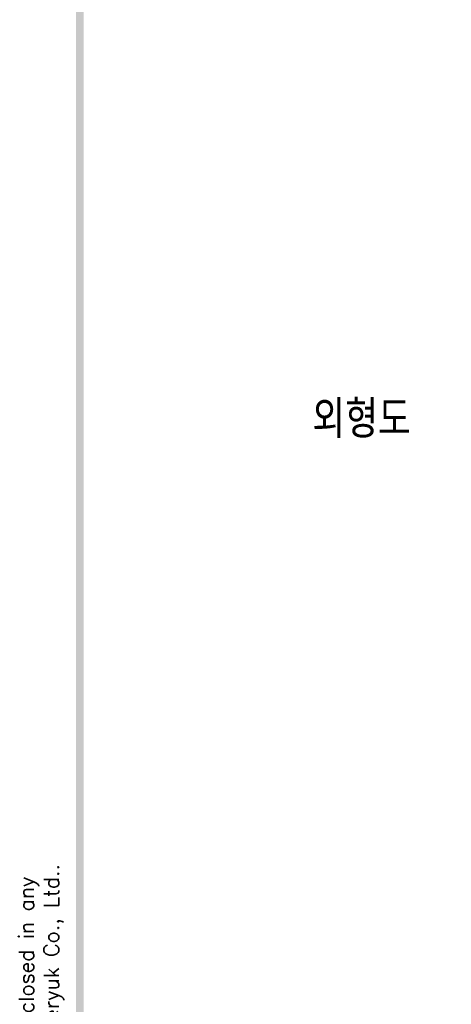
# Model space of a CAD drawing. Extents: x -2068 to 2710, y -907 to 1777.
# Tile 4 of 24: x -2065 to -1893, y 1150 to 1543. Entities that reach past the tile are written whole.
import ezdxf

# ---------------------------------------------------------------- set-up
doc = ezdxf.new("R2010")
doc.units = 0
doc.header["$LTSCALE"] = 3
doc.header["$MEASUREMENT"] = 0
doc.layers.add('di', color=3, linetype='CONTINUOUS')
doc.layers.add('dwg', color=7, linetype='CONTINUOUS')
doc.styles.get("Standard").update_dxf_attribs({"font": 'romans.shx', "height": 4, "bigfont": 'ghs.shx'})

msp = doc.modelspace()

# ---------------------------------------------------------------- linework, layer by layer
at = {"layer": 'dwg'}
msp.add_trace([(-2042.942, 44.953), (-2039.942, 46.453), (-2042.942, 1766.953), (-2039.942, 1763.953)], dxfattribs=at)

# ---------------------------------------------------------------- texts
at = {"layer": 'di', "insert": (-1948.72, 1390.932), "char_height": 15, "width": 74.93994, "attachment_point": 1}
msp.add_mtext('{\\Fromans,hgs|c129;외형도}', dxfattribs=at)
at = {"layer": 'di', "insert": (-2056.842, 902.443), "char_height": 6, "width": 816.29796, "attachment_point": 5, "rotation": 90}
msp.add_mtext('\\A1;This material and the information herein is the property of Daeryuk Co., Ltd.. They shall be neither reproduced, copied, lent, or disclosed in any\\Pway whatsoever for the use of any third party, nor used for the manufacturing purposes without the express written consent of Daeryuk Co., Ltd..', dxfattribs=at)

doc.saveas('drawing.dxf')
